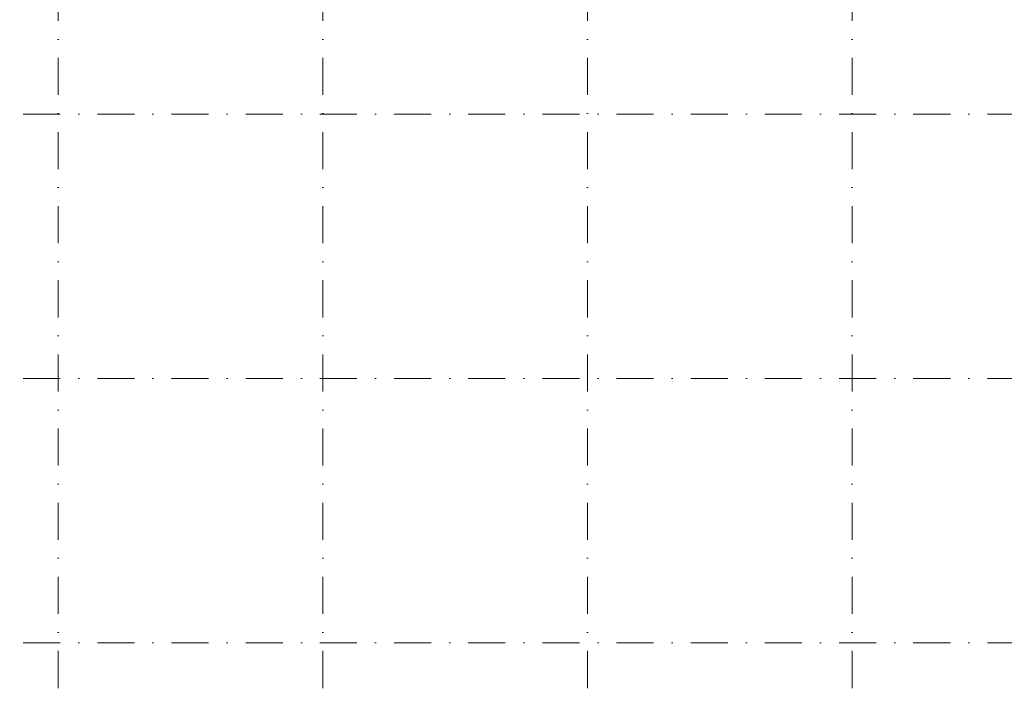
# Model space of a CAD drawing. Header units: millimetres. Extents: x -8493 to 75607, y -19302 to 56340.
# Tile 25 of 40: x 13149 to 31013, y 21343 to 33607. Entities that reach past the tile are written whole.
import ezdxf

# ---------------------------------------------------------------- set-up
doc = ezdxf.new("R2010")
doc.units = ezdxf.units.MM
doc.linetypes.add('DGN4', pattern=[1345.6, 672.8, -336.4, 0, -336.4])
doc.layers.add('56', color=7, linetype='Continuous')

msp = doc.modelspace()

# ---------------------------------------------------------------- linework, layer by layer
at = {"layer": '56', "color": 3, "linetype": 'DGN4', "lineweight": 0}
for p, q in [((13849.76, 50407.77), (13849.76, 1494.98)), ((18649.76, 50407.77), (18649.76, 1494.98)), ((23449.76, 50407.77), (23449.76, 1494.98)), ((28249.76, 50407.77), (28249.76, 1494.98)), ((51564.76, 31892.77), (-3435.24, 31892.77)), ((51564.76, 27092.77), (-3435.24, 27092.77)), ((51564.76, 22292.77), (-3435.24, 22292.77))]:
    msp.add_line(p, q, dxfattribs=at)

doc.saveas('drawing.dxf')
